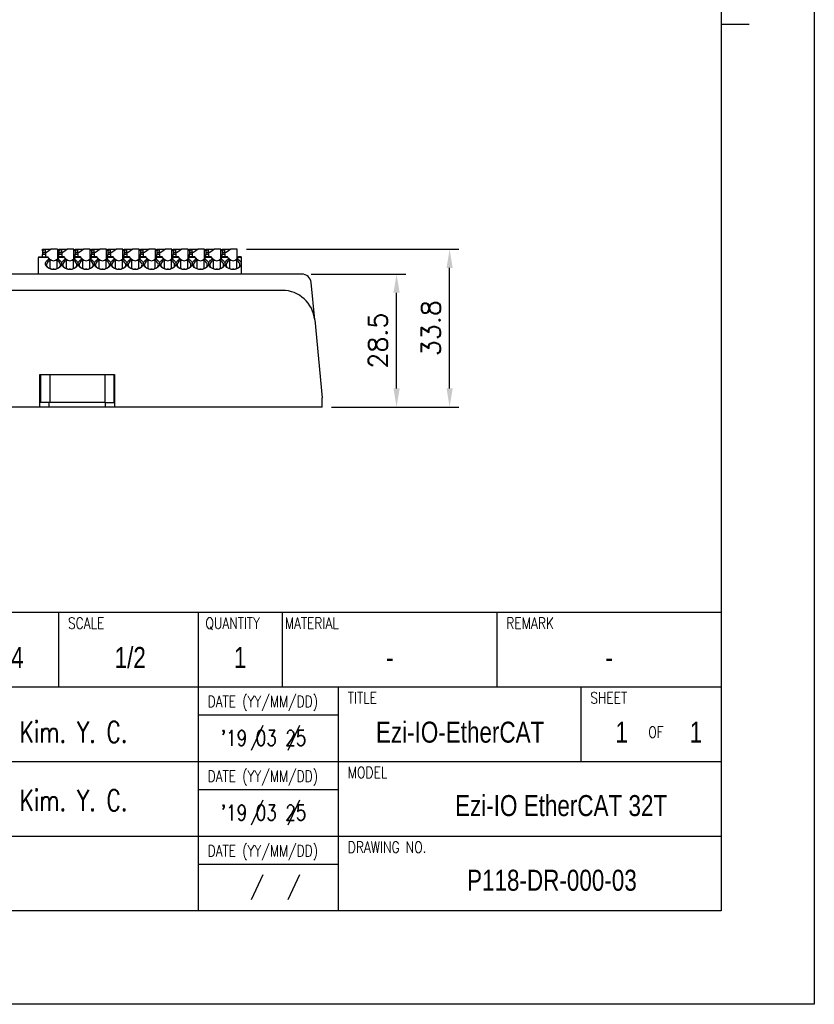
# Model space of a CAD drawing. Header units: millimetres. Extents: x 0 to 594, y 0 to 420.
# Tile 15 of 26: x 424 to 594, y 0 to 211. Entities that reach past the tile are written whole.
import ezdxf

# ---------------------------------------------------------------- set-up
doc = ezdxf.new("R2010")
doc.units = ezdxf.units.MM
doc.header["$PDSIZE"] = -1
doc.layers.add('DIM', color=3, linetype='Continuous')
doc.layers.add('SHEET', color=1, linetype='Continuous')
doc.styles.add('SHB', font='romans.shx', dxfattribs={"width": 0.75, "bigfont": 'whgtxt.shx'})
doc.styles.add('SHEET1', font='ROMANS.SHX', dxfattribs={"width": 0.8, "height": 3})
doc.styles.add('SHEET2', font='txt', dxfattribs={"width": 0.8, "height": 3})
doc.styles.get("Standard").update_dxf_attribs({"font": 'txt.shx', "bigfont": 'whgtxt.shx'})
doc.dimstyles.new('ISO-25', dxfattribs={"dimtxt": 2.5, "dimasz": 2.5, "dimexe": 1.25, "dimexo": 0.625, "dimtad": 1, "dimtxsty": 'Standard', "dimcen": 2.5, "dimadec": 0, "dimazin": 0, "dimtfac": 1, "dimtmove": 0, "dimatfit": 3, "dimfxl": 0, "dimarcsym": 0})

# ---------------------------------------------------------------- blocks, each defined once
blk = doc.blocks.new('*D923')
at = {"color": 8, "lineweight": -2}
for p, q in [((486.14, 156.48), (506.44, 156.48)), ((504.44, 131.98), (504.44, 152.48)), ((490.49, 127.98), (506.44, 127.98))]:
    blk.add_line(p, q, dxfattribs=at)
at = {"color": 8}
for points in [[(503.77, 152.48), (505.1, 152.48), (504.44, 156.48)], [(503.77, 131.98), (505.1, 131.98), (504.44, 127.98)]]:
    blk.add_solid(points, dxfattribs=at)
at = {"layer": 'Defpoints', "color": 0}
for p in [(484.14, 156.48), (504.44, 156.48), (488.49, 127.98)]:
    blk.add_point(p, dxfattribs=at)
at = {"color": 3, "insert": (500.44, 142.23), "char_height": 4, "attachment_point": 5, "rotation": 90}
blk.add_mtext('\\A1;28.5', dxfattribs=at)
blk = doc.blocks.new('*D924')
at = {"color": 8, "lineweight": -2}
for p, q in [((472.24, 161.78), (517.81, 161.78)), ((515.81, 131.98), (515.81, 157.78)), ((490.49, 127.98), (517.81, 127.98))]:
    blk.add_line(p, q, dxfattribs=at)
at = {"color": 8}
for points in [[(515.14, 157.78), (516.47, 157.78), (515.81, 161.78)], [(515.14, 131.98), (516.47, 131.98), (515.81, 127.98)]]:
    blk.add_solid(points, dxfattribs=at)
at = {"layer": 'Defpoints', "color": 0}
for p in [(470.24, 161.78), (515.81, 161.78), (488.49, 127.98)]:
    blk.add_point(p, dxfattribs=at)
at = {"color": 3, "insert": (511.81, 144.88), "char_height": 4, "attachment_point": 5, "rotation": 90}
blk.add_mtext('\\A1;33.8', dxfattribs=at)

msp = doc.modelspace()

# ---------------------------------------------------------------- linework, layer by layer
at = {"color": 4}
msp.add_line((574, 210), (580, 210), dxfattribs=at)
for p, q in [((428.5357, 161.7785), (429.1357, 161.7785)), ((428.5357, 161.4682), (428.5357, 161.7785)), ((429.1357, 161.7147), (428.5357, 161.4682)), ((428.5357, 161.4682), (428.5357, 161.1052)), ((428.5357, 161.1052), (428.5357, 160.7706)), ((429.1357, 161.1052), (428.5357, 161.1052)), ((428.5357, 160.7706), (428.5357, 160.6763)), ((429.1357, 160.7706), (428.5357, 160.7706)), ((429.1357, 160.6763), (428.5357, 160.6763)), ((428.5357, 160.1785), (428.5357, 160.6763)), ((429.1357, 161.7785), (430.397, 161.7785)), ((429.1357, 161.0785), (429.1357, 161.7785)), ((429.1357, 161.0785), (429.1357, 160.1785)), ((429.3973, 161.0785), (429.1357, 161.0785)), ((430.397, 161.7785), (429.3973, 161.0785)), ((431.7357, 161.7785), (430.397, 161.7785)), ((431.7357, 161.7785), (431.7357, 159.7314)), ((432.0357, 161.7785), (432.6357, 161.7785)), ((432.0357, 161.4682), (432.0357, 161.7785)), ((432.6357, 161.7147), (432.0357, 161.4682)), ((432.0357, 161.4682), (432.0357, 161.1052)), ((432.0357, 161.1052), (432.0357, 160.7706)), ((432.6357, 161.1052), (432.0357, 161.1052)), ((432.0357, 160.7706), (432.0357, 160.6763)), ((432.6357, 160.7706), (432.0357, 160.7706)), ((432.6357, 160.6763), (432.0357, 160.6763)), ((432.0357, 160.1785), (432.0357, 160.6763)), ((432.6357, 161.7785), (433.897, 161.7785)), ((432.6357, 161.0785), (432.6357, 161.7785)), ((432.6357, 161.0785), (432.6357, 160.1785)), ((432.8973, 161.0785), (432.6357, 161.0785)), ((433.897, 161.7785), (432.8973, 161.0785)), ((435.2357, 161.7785), (433.897, 161.7785)), ((435.2357, 159.7314), (435.2357, 161.7785)), ((435.5357, 161.7785), (436.1357, 161.7785)), ((435.5357, 161.4682), (435.5357, 161.7785)), ((436.1357, 161.7147), (435.5357, 161.4682)), ((435.5357, 161.4682), (435.5357, 161.1052)), ((435.5357, 161.1052), (435.5357, 160.7706)), ((436.1357, 161.1052), (435.5357, 161.1052)), ((435.5357, 160.7706), (435.5357, 160.6763)), ((436.1357, 160.7706), (435.5357, 160.7706)), ((436.1357, 160.6763), (435.5357, 160.6763)), ((435.5357, 160.1785), (435.5357, 160.6763)), ((436.1357, 161.7785), (437.397, 161.7785)), ((436.1357, 161.0785), (436.1357, 161.7785)), ((436.1357, 161.0785), (436.1357, 160.1785)), ((436.3973, 161.0785), (436.1357, 161.0785)), ((437.397, 161.7785), (436.3973, 161.0785)), ((438.7357, 161.7785), (437.397, 161.7785)), ((438.7357, 159.7314), (438.7357, 161.7785)), ((439.0357, 161.7785), (439.6357, 161.7785)), ((439.0357, 161.4682), (439.0357, 161.7785)), ((439.6357, 161.7147), (439.0357, 161.4682)), ((439.0357, 161.4682), (439.0357, 161.1052)), ((439.0357, 161.1052), (439.0357, 160.7706)), ((439.6357, 161.1052), (439.0357, 161.1052)), ((439.0357, 160.7706), (439.0357, 160.6763)), ((439.6357, 160.7706), (439.0357, 160.7706)), ((439.6357, 160.6763), (439.0357, 160.6763)), ((439.0357, 160.1785), (439.0357, 160.6763)), ((439.6357, 161.7785), (440.897, 161.7785)), ((439.6357, 161.0785), (439.6357, 161.7785)), ((439.6357, 161.0785), (439.6357, 160.1785)), ((439.8973, 161.0785), (439.6357, 161.0785)), ((440.897, 161.7785), (439.8973, 161.0785)), ((442.2357, 161.7785), (440.897, 161.7785)), ((442.2357, 159.7314), (442.2357, 161.7785)), ((442.5357, 161.7785), (443.1357, 161.7785)), ((442.5357, 161.4682), (442.5357, 161.7785)), ((443.1357, 161.7147), (442.5357, 161.4682)), ((442.5357, 161.4682), (442.5357, 161.1052)), ((442.5357, 161.1052), (442.5357, 160.7706)), ((443.1357, 161.1052), (442.5357, 161.1052)), ((442.5357, 160.7706), (442.5357, 160.6763)), ((443.1357, 160.7706), (442.5357, 160.7706)), ((443.1357, 160.6763), (442.5357, 160.6763)), ((442.5357, 160.1785), (442.5357, 160.6763)), ((443.1357, 161.7785), (444.397, 161.7785)), ((443.1357, 161.0785), (443.1357, 161.7785)), ((443.1357, 161.0785), (443.1357, 160.1785)), ((443.3973, 161.0785), (443.1357, 161.0785)), ((444.397, 161.7785), (443.3973, 161.0785)), ((445.7357, 161.7785), (444.397, 161.7785)), ((445.7357, 159.7314), (445.7357, 161.7785)), ((446.0357, 161.7785), (446.6357, 161.7785)), ((446.0357, 161.4682), (446.0357, 161.7785)), ((446.6357, 161.7147), (446.0357, 161.4682)), ((446.0357, 161.4682), (446.0357, 161.1052)), ((446.0357, 161.1052), (446.0357, 160.7706)), ((446.6357, 161.1052), (446.0357, 161.1052)), ((446.0357, 160.7706), (446.0357, 160.6763)), ((446.6357, 160.7706), (446.0357, 160.7706)), ((446.6357, 160.6763), (446.0357, 160.6763)), ((446.0357, 160.1785), (446.0357, 160.6763)), ((446.6357, 161.7785), (447.897, 161.7785)), ((446.6357, 161.0785), (446.6357, 161.7785)), ((446.6357, 161.0785), (446.6357, 160.1785)), ((446.8973, 161.0785), (446.6357, 161.0785)), ((447.897, 161.7785), (446.8973, 161.0785)), ((449.2357, 161.7785), (447.897, 161.7785)), ((449.2357, 159.7314), (449.2357, 161.7785)), ((449.5357, 161.7785), (450.1357, 161.7785)), ((449.5357, 161.4682), (449.5357, 161.7785)), ((450.1357, 161.7147), (449.5357, 161.4682)), ((449.5357, 161.4682), (449.5357, 161.1052)), ((449.5357, 161.1052), (449.5357, 160.7706)), ((450.1357, 161.1052), (449.5357, 161.1052)), ((449.5357, 160.7706), (449.5357, 160.6763)), ((450.1357, 160.7706), (449.5357, 160.7706)), ((450.1357, 160.6763), (449.5357, 160.6763)), ((449.5357, 160.1785), (449.5357, 160.6763)), ((450.1357, 161.7785), (451.397, 161.7785)), ((450.1357, 161.0785), (450.1357, 161.7785)), ((450.1357, 161.0785), (450.1357, 160.1785)), ((450.3973, 161.0785), (450.1357, 161.0785)), ((451.397, 161.7785), (450.3973, 161.0785)), ((452.7357, 161.7785), (451.397, 161.7785)), ((452.7357, 159.7314), (452.7357, 161.7785)), ((453.0357, 161.7785), (453.6357, 161.7785)), ((453.0357, 161.4682), (453.0357, 161.7785)), ((453.6357, 161.7147), (453.0357, 161.4682)), ((453.0357, 161.4682), (453.0357, 161.1052)), ((453.0357, 161.1052), (453.0357, 160.7706)), ((453.6357, 161.1052), (453.0357, 161.1052)), ((453.0357, 160.7706), (453.0357, 160.6763)), ((453.6357, 160.7706), (453.0357, 160.7706)), ((453.6357, 160.6763), (453.0357, 160.6763)), ((453.0357, 160.1785), (453.0357, 160.6763)), ((453.6357, 161.7785), (454.897, 161.7785)), ((453.6357, 161.0785), (453.6357, 161.7785)), ((453.6357, 161.0785), (453.6357, 160.1785)), ((453.8973, 161.0785), (453.6357, 161.0785)), ((454.897, 161.7785), (453.8973, 161.0785)), ((456.2357, 161.7785), (454.897, 161.7785)), ((456.2357, 159.7314), (456.2357, 161.7785)), ((456.5357, 161.7785), (457.1357, 161.7785)), ((456.5357, 161.4682), (456.5357, 161.7785)), ((457.1357, 161.7147), (456.5357, 161.4682)), ((456.5357, 161.4682), (456.5357, 161.1052)), ((456.5357, 161.1052), (456.5357, 160.7706)), ((457.1357, 161.1052), (456.5357, 161.1052)), ((456.5357, 160.7706), (456.5357, 160.6763)), ((457.1357, 160.7706), (456.5357, 160.7706)), ((457.1357, 160.6763), (456.5357, 160.6763)), ((456.5357, 160.1785), (456.5357, 160.6763)), ((457.1357, 161.7785), (458.397, 161.7785)), ((457.1357, 161.0785), (457.1357, 161.7785)), ((457.1357, 161.0785), (457.1357, 160.1785)), ((457.3973, 161.0785), (457.1357, 161.0785)), ((458.397, 161.7785), (457.3973, 161.0785)), ((459.7357, 161.7785), (458.397, 161.7785)), ((459.7357, 159.7314), (459.7357, 161.7785)), ((460.0357, 161.7785), (460.6357, 161.7785)), ((460.0357, 161.4682), (460.0357, 161.7785)), ((460.6357, 161.7147), (460.0357, 161.4682)), ((460.0357, 161.4682), (460.0357, 161.1052)), ((460.0357, 161.1052), (460.0357, 160.7706)), ((460.6357, 161.1052), (460.0357, 161.1052)), ((460.0357, 160.7706), (460.0357, 160.6763)), ((460.6357, 160.7706), (460.0357, 160.7706)), ((460.6357, 160.6763), (460.0357, 160.6763)), ((460.0357, 160.1785), (460.0357, 160.6763)), ((460.6357, 161.7785), (461.897, 161.7785)), ((460.6357, 161.0785), (460.6357, 161.7785)), ((460.6357, 161.0785), (460.6357, 160.1785)), ((460.8973, 161.0785), (460.6357, 161.0785)), ((461.897, 161.7785), (460.8973, 161.0785)), ((463.2357, 161.7785), (461.897, 161.7785)), ((463.2357, 159.7314), (463.2357, 161.7785)), ((463.5357, 161.7785), (464.1357, 161.7785)), ((463.5357, 161.4682), (463.5357, 161.7785)), ((464.1357, 161.7147), (463.5357, 161.4682)), ((463.5357, 161.4682), (463.5357, 161.1052)), ((463.5357, 161.1052), (463.5357, 160.7706)), ((464.1357, 161.1052), (463.5357, 161.1052)), ((463.5357, 160.7706), (463.5357, 160.6763)), ((464.1357, 160.7706), (463.5357, 160.7706)), ((464.1357, 160.6763), (463.5357, 160.6763)), ((463.5357, 160.1785), (463.5357, 160.6763)), ((464.1357, 161.7785), (465.397, 161.7785)), ((464.1357, 161.0785), (464.1357, 161.7785)), ((464.1357, 161.0785), (464.1357, 160.1785)), ((464.3973, 161.0785), (464.1357, 161.0785)), ((465.397, 161.7785), (464.3973, 161.0785)), ((466.7357, 161.7785), (465.397, 161.7785)), ((466.7357, 159.7314), (466.7357, 161.7785)), ((467.0357, 161.7785), (467.6357, 161.7785)), ((467.0357, 161.4682), (467.0357, 161.7785)), ((467.6357, 161.7147), (467.0357, 161.4682)), ((467.0357, 161.4682), (467.0357, 161.1052)), ((467.0357, 161.1052), (467.0357, 160.7706)), ((467.6357, 161.1052), (467.0357, 161.1052)), ((467.0357, 160.7706), (467.0357, 160.6763)), ((467.6357, 160.7706), (467.0357, 160.7706)), ((467.6357, 160.6763), (467.0357, 160.6763)), ((467.0357, 160.1785), (467.0357, 160.6763)), ((467.6357, 161.7785), (468.897, 161.7785)), ((467.6357, 161.0785), (467.6357, 161.7785)), ((467.6357, 161.0785), (467.6357, 160.1785)), ((467.8973, 161.0785), (467.6357, 161.0785)), ((468.897, 161.7785), (467.8973, 161.0785)), ((470.2357, 161.7785), (468.897, 161.7785)), ((470.2357, 159.7314), (470.2357, 161.7785)), ((427.6357, 160.1785), (429.6816, 160.1785)), ((427.6357, 160.1785), (427.6357, 160.032)), ((429.7661, 160.032), (427.6357, 160.032)), ((427.6357, 156.4785), (427.6357, 160.032)), ((429.9525, 159.7093), (429.7661, 160.032)), ((430.0857, 159.4785), (429.9525, 159.7093)), ((430.0857, 159.2929), (430.0857, 159.4785)), ((430.4458, 159.4785), (430.0857, 159.4785)), ((430.0857, 159.2929), (430.0857, 157.9729)), ((431.3257, 159.4785), (431.6857, 159.4785)), ((431.819, 159.7093), (431.6857, 159.4785)), ((431.6857, 159.4785), (431.6857, 159.2929)), ((431.6857, 157.9729), (431.6857, 159.2929)), ((431.7357, 160.1785), (431.8664, 160.1785)), ((432.0053, 160.032), (431.819, 159.7093)), ((431.8664, 160.1785), (431.9188, 160.1785)), ((431.9188, 160.1785), (432.0899, 160.1785)), ((431.9257, 159.9785), (431.9257, 159.9321)), ((431.9614, 159.9785), (431.9257, 159.9785)), ((433.2661, 160.032), (432.0053, 160.032)), ((433.1816, 160.1785), (432.0899, 160.1785)), ((433.4525, 159.7093), (433.2661, 160.032)), ((433.5857, 159.4785), (433.4525, 159.7093)), ((433.5857, 159.2929), (433.5857, 159.4785)), ((433.5857, 159.4785), (433.9458, 159.4785)), ((433.5857, 159.2929), (433.5857, 157.9729)), ((434.8257, 159.4785), (435.1857, 159.4785)), ((435.319, 159.7093), (435.1857, 159.4785)), ((435.1857, 159.4785), (435.1857, 159.2929)), ((435.1857, 157.9729), (435.1857, 159.2929)), ((435.2357, 160.1785), (435.3664, 160.1785)), ((435.5053, 160.032), (435.319, 159.7093)), ((435.3664, 160.1785), (435.4188, 160.1785)), ((435.4188, 160.1785), (435.5899, 160.1785)), ((435.4257, 159.9785), (435.4257, 159.9321)), ((435.4614, 159.9785), (435.4257, 159.9785)), ((436.7661, 160.032), (435.5053, 160.032)), ((436.6816, 160.1785), (435.5899, 160.1785)), ((436.9525, 159.7093), (436.7661, 160.032)), ((437.0857, 159.4785), (436.9525, 159.7093)), ((437.0857, 159.2929), (437.0857, 159.4785)), ((437.0857, 159.4785), (437.4458, 159.4785)), ((437.0857, 159.2929), (437.0857, 157.9729)), ((438.3257, 159.4785), (438.6857, 159.4785)), ((438.819, 159.7093), (438.6857, 159.4785)), ((438.6857, 159.4785), (438.6857, 159.2929)), ((438.6857, 157.9729), (438.6857, 159.2929)), ((438.7357, 160.1785), (438.8664, 160.1785)), ((439.0053, 160.032), (438.819, 159.7093)), ((438.8664, 160.1785), (438.9188, 160.1785)), ((438.9188, 160.1785), (439.0899, 160.1785)), ((438.9257, 159.9785), (438.9257, 159.9321)), ((438.9614, 159.9785), (438.9257, 159.9785)), ((440.2661, 160.032), (439.0053, 160.032)), ((440.1816, 160.1785), (439.0899, 160.1785)), ((440.4525, 159.7093), (440.2661, 160.032)), ((440.5857, 159.4785), (440.4525, 159.7093)), ((440.5857, 159.2929), (440.5857, 159.4785)), ((440.5857, 159.4785), (440.9458, 159.4785)), ((440.5857, 159.2929), (440.5857, 157.9729)), ((441.8257, 159.4785), (442.1857, 159.4785)), ((442.319, 159.7093), (442.1857, 159.4785)), ((442.1857, 159.4785), (442.1857, 159.2929)), ((442.1857, 157.9729), (442.1857, 159.2929)), ((442.2357, 160.1785), (442.3664, 160.1785)), ((442.5053, 160.032), (442.319, 159.7093)), ((442.3664, 160.1785), (442.4188, 160.1785)), ((442.4188, 160.1785), (442.5899, 160.1785)), ((442.4257, 159.9785), (442.4257, 159.9321)), ((442.4613, 159.9785), (442.4257, 159.9785)), ((443.7661, 160.032), (442.5053, 160.032)), ((443.6816, 160.1785), (442.5899, 160.1785)), ((443.9525, 159.7093), (443.7661, 160.032)), ((444.0857, 159.4785), (443.9525, 159.7093)), ((444.0857, 159.2929), (444.0857, 159.4785)), ((444.0857, 159.4785), (444.4458, 159.4785)), ((444.0857, 159.2929), (444.0857, 157.9729)), ((445.3257, 159.4785), (445.6857, 159.4785)), ((445.819, 159.7093), (445.6857, 159.4785)), ((445.6857, 159.4785), (445.6857, 159.2929)), ((445.6857, 157.9729), (445.6857, 159.2929)), ((445.7357, 160.1785), (445.8664, 160.1785)), ((446.0053, 160.032), (445.819, 159.7093)), ((445.8664, 160.1785), (445.9188, 160.1785)), ((445.9188, 160.1785), (446.0899, 160.1785)), ((445.9257, 159.9785), (445.9257, 159.9321)), ((445.9614, 159.9785), (445.9257, 159.9785)), ((447.2661, 160.032), (446.0053, 160.032)), ((447.1816, 160.1785), (446.0899, 160.1785)), ((447.4525, 159.7093), (447.2661, 160.032)), ((447.5857, 159.4785), (447.4525, 159.7093)), ((447.5857, 159.2929), (447.5857, 159.4785)), ((447.5857, 159.4785), (447.9458, 159.4785)), ((447.5857, 159.2929), (447.5857, 157.9729)), ((448.8257, 159.4785), (449.1857, 159.4785)), ((449.319, 159.7093), (449.1857, 159.4785)), ((449.1857, 159.4785), (449.1857, 159.2929)), ((449.1857, 157.9729), (449.1857, 159.2929)), ((449.2357, 160.1785), (449.3664, 160.1785)), ((449.5053, 160.032), (449.319, 159.7093)), ((449.3664, 160.1785), (449.4188, 160.1785)), ((449.4188, 160.1785), (449.5899, 160.1785)), ((449.4257, 159.9785), (449.4257, 159.9321)), ((449.4614, 159.9785), (449.4257, 159.9785)), ((450.7661, 160.032), (449.5053, 160.032)), ((450.6816, 160.1785), (449.5899, 160.1785)), ((450.9525, 159.7093), (450.7661, 160.032)), ((451.0857, 159.4785), (450.9525, 159.7093)), ((451.0857, 159.2929), (451.0857, 159.4785)), ((451.0857, 159.4785), (451.4458, 159.4785)), ((451.0857, 159.2929), (451.0857, 157.9729)), ((452.3257, 159.4785), (452.6857, 159.4785)), ((452.819, 159.7093), (452.6857, 159.4785)), ((452.6857, 159.4785), (452.6857, 159.2929)), ((452.6857, 157.9729), (452.6857, 159.2929)), ((452.7357, 160.1785), (452.8664, 160.1785)), ((453.0053, 160.032), (452.819, 159.7093)), ((452.8664, 160.1785), (452.9188, 160.1785)), ((452.9188, 160.1785), (453.0899, 160.1785)), ((452.9257, 159.9785), (452.9257, 159.9321)), ((452.9614, 159.9785), (452.9257, 159.9785)), ((454.2661, 160.032), (453.0053, 160.032)), ((454.1816, 160.1785), (453.0899, 160.1785)), ((454.4525, 159.7093), (454.2661, 160.032)), ((454.5857, 159.4785), (454.4525, 159.7093)), ((454.5857, 159.2929), (454.5857, 159.4785)), ((454.5857, 159.4785), (454.9458, 159.4785)), ((454.5857, 159.2929), (454.5857, 157.9729)), ((455.8257, 159.4785), (456.1857, 159.4785)), ((456.319, 159.7093), (456.1857, 159.4785)), ((456.1857, 159.4785), (456.1857, 159.2929)), ((456.1857, 157.9729), (456.1857, 159.2929)), ((456.2357, 160.1785), (456.3664, 160.1785)), ((456.5053, 160.032), (456.319, 159.7093)), ((456.3664, 160.1785), (456.4188, 160.1785)), ((456.4188, 160.1785), (456.5899, 160.1785)), ((456.4257, 159.9785), (456.4257, 159.9321)), ((456.4614, 159.9785), (456.4257, 159.9785)), ((457.7661, 160.032), (456.5053, 160.032)), ((457.6816, 160.1785), (456.5899, 160.1785)), ((457.9525, 159.7093), (457.7661, 160.032)), ((458.0857, 159.4785), (457.9525, 159.7093)), ((458.0857, 159.2929), (458.0857, 159.4785)), ((458.0857, 159.4785), (458.4458, 159.4785)), ((458.0857, 159.2929), (458.0857, 157.9729)), ((459.3257, 159.4785), (459.6857, 159.4785)), ((459.819, 159.7093), (459.6857, 159.4785)), ((459.6857, 159.4785), (459.6857, 159.2929)), ((459.6857, 157.9729), (459.6857, 159.2929)), ((459.7357, 160.1785), (459.8664, 160.1785)), ((460.0053, 160.032), (459.819, 159.7093)), ((459.8664, 160.1785), (459.9188, 160.1785)), ((459.9188, 160.1785), (460.0899, 160.1785)), ((459.9257, 159.9785), (459.9257, 159.9321)), ((459.9614, 159.9785), (459.9257, 159.9785)), ((461.2661, 160.032), (460.0053, 160.032)), ((461.1816, 160.1785), (460.0899, 160.1785)), ((461.2167, 160.1177), (461.272, 160.032)), ((461.4525, 159.7093), (461.2661, 160.032)), ((461.5857, 159.4785), (461.4525, 159.7093)), ((461.5857, 159.2929), (461.5857, 159.4785)), ((461.5857, 159.4785), (461.9458, 159.4785)), ((461.5857, 159.2929), (461.5857, 157.9729)), ((462.8257, 159.4785), (463.1857, 159.4785)), ((463.319, 159.7093), (463.1857, 159.4785)), ((463.1857, 159.4785), (463.1857, 159.2929)), ((463.1857, 157.9729), (463.1857, 159.2929)), ((463.2357, 160.1785), (463.3664, 160.1785)), ((463.5053, 160.032), (463.319, 159.7093)), ((463.3664, 160.1785), (463.4188, 160.1785)), ((463.4188, 160.1785), (463.5899, 160.1785)), ((463.4257, 159.9785), (463.4257, 159.9321)), ((463.4613, 159.9785), (463.4257, 159.9785)), ((463.4995, 160.032), (463.5548, 160.1177)), ((464.7661, 160.032), (463.5053, 160.032)), ((464.6816, 160.1785), (463.5899, 160.1785)), ((464.9525, 159.7093), (464.7661, 160.032)), ((465.0857, 159.4785), (464.9525, 159.7093)), ((465.0857, 159.2929), (465.0857, 159.4785)), ((465.0857, 159.4785), (465.4458, 159.4785)), ((465.0857, 159.2929), (465.0857, 157.9729)), ((466.3257, 159.4785), (466.6857, 159.4785)), ((466.819, 159.7093), (466.6857, 159.4785)), ((466.6857, 159.4785), (466.6857, 159.2929)), ((466.6857, 157.9729), (466.6857, 159.2929)), ((466.7357, 160.1785), (466.8664, 160.1785)), ((467.0053, 160.032), (466.819, 159.7093)), ((466.8664, 160.1785), (466.9188, 160.1785)), ((466.9188, 160.1785), (467.0899, 160.1785)), ((466.9257, 159.9785), (466.9257, 159.9321)), ((466.9613, 159.9785), (466.9257, 159.9785)), ((468.2661, 160.032), (467.0053, 160.032)), ((468.1816, 160.1785), (467.0899, 160.1785)), ((468.4525, 159.7093), (468.2661, 160.032)), ((468.5857, 159.4785), (468.4525, 159.7093)), ((468.5857, 159.2929), (468.5857, 159.4785)), ((468.5857, 159.4785), (468.9458, 159.4785)), ((468.5857, 159.2929), (468.5857, 157.9729)), ((470.1857, 159.4785), (469.8257, 159.4785)), ((470.319, 159.7093), (470.1857, 159.4785)), ((470.1857, 159.4785), (470.1857, 159.2929)), ((470.1857, 157.9729), (470.1857, 159.2929)), ((470.2357, 160.1785), (470.3664, 160.1785)), ((470.5053, 160.032), (470.319, 159.7093)), ((470.3664, 160.1785), (470.4188, 160.1785)), ((470.4188, 160.1785), (470.5899, 160.1785)), ((470.4257, 159.9785), (470.4257, 159.9321)), ((470.4614, 159.9785), (470.4257, 159.9785)), ((471.1357, 160.032), (470.5053, 160.032)), ((471.1357, 160.1785), (470.5899, 160.1785)), ((471.1357, 160.1785), (471.1357, 160.032)), ((471.1357, 160.032), (471.1357, 156.4785)), ((484.1391, 156.4785), (349.4857, 156.4785)), ((486.8957, 146.6433), (486.1301, 154.6685)), ((479.9274, 152.9785), (349.4857, 152.9785)), ((486.8957, 146.6433), (488.4857, 129.9785)), ((427.9857, 134.9785), (443.9857, 134.9785)), ((427.9857, 127.9785), (427.9857, 134.9785)), ((427.9857, 133.4785), (428.0857, 133.4785)), ((428.0857, 134.8785), (428.0857, 128.9785)), ((430.0857, 134.8785), (428.0857, 134.8785)), ((441.8857, 134.8785), (430.0857, 134.8785)), ((430.0857, 134.8785), (430.0857, 128.9785)), ((435.0857, 134.9785), (435.0857, 134.8785)), ((436.8857, 134.9785), (436.8857, 134.8785)), ((441.8857, 134.8785), (441.8857, 128.9785)), ((443.8857, 134.8785), (441.8857, 134.8785)), ((443.8857, 128.9785), (443.8857, 134.8785)), ((443.8857, 133.4785), (443.9857, 133.4785)), ((443.9857, 134.9785), (443.9857, 127.9785)), ((430.0857, 128.9785), (428.0857, 128.9785)), ((429.9857, 127.9785), (429.9857, 128.9785)), ((441.8857, 128.9785), (430.0857, 128.9785)), ((441.8857, 128.9785), (443.8857, 128.9785)), ((441.9857, 128.9785), (441.9857, 127.9785)), ((488.4857, 127.9785), (488.4857, 129.9785)), ((427.9857, 127.9785), (372.9857, 127.9785)), ((429.9857, 127.9785), (427.9857, 127.9785)), ((441.9857, 127.9785), (429.9857, 127.9785)), ((443.9857, 127.9785), (441.9857, 127.9785)), ((488.4857, 127.9785), (443.9857, 127.9785))]:
    msp.add_line(p, q)
at = {"color": 6}
msp.add_lwpolyline([(0, 420), (594, 420), (594, 0), (0, 0)], close=True, dxfattribs=at)
at = {"color": 4}
msp.add_lwpolyline([(20, 400), (574, 400), (574, 20), (20, 20)], close=True, dxfattribs=at)
at = {"flags": 128}
for points in [[(431.819, 159.7093), (432.1921, 159.4815), (432.4593, 159.1885), (432.5988, 158.8541), (432.5993, 158.5055), (432.4608, 158.1709), (432.1946, 157.8775), (431.8221, 157.6491), (431.3737, 157.5042), (430.8857, 157.4545), (430.3978, 157.5042), (429.9494, 157.6491), (429.5769, 157.8775), (429.3107, 158.1709), (429.1722, 158.5055), (429.1727, 158.8541), (429.3122, 159.1885), (429.5794, 159.4815), (429.9525, 159.7093)], [(429.7661, 160.032), (429.7302, 160.0942), (429.7036, 160.1404), (429.6871, 160.1689), (429.6816, 160.1785)], [(432.0899, 160.1785), (432.0843, 160.1689), (432.0679, 160.1404), (432.0412, 160.0942), (432.0053, 160.032)], [(435.319, 159.7093), (435.6921, 159.4815), (435.9593, 159.1885), (436.0988, 158.8541), (436.0993, 158.5055), (435.9608, 158.1709), (435.6946, 157.8775), (435.3221, 157.6491), (434.8737, 157.5042), (434.3857, 157.4545), (433.8978, 157.5042), (433.4494, 157.6491), (433.0769, 157.8775), (432.8107, 158.1709), (432.6722, 158.5055), (432.6727, 158.8541), (432.8122, 159.1885), (433.0794, 159.4815), (433.4525, 159.7093)], [(433.2661, 160.032), (433.2302, 160.0942), (433.2036, 160.1404), (433.1871, 160.1689), (433.1816, 160.1785)], [(435.5899, 160.1785), (435.5843, 160.1689), (435.5679, 160.1404), (435.5412, 160.0942), (435.5053, 160.032)], [(438.819, 159.7093), (439.1921, 159.4815), (439.4593, 159.1885), (439.5988, 158.8541), (439.5993, 158.5055), (439.4608, 158.1709), (439.1946, 157.8775), (438.8221, 157.6491), (438.3737, 157.5042), (437.8857, 157.4545), (437.3978, 157.5042), (436.9494, 157.6491), (436.5769, 157.8775), (436.3107, 158.1709), (436.1722, 158.5055), (436.1727, 158.8541), (436.3122, 159.1885), (436.5794, 159.4815), (436.9525, 159.7093)], [(436.7661, 160.032), (436.7302, 160.0942), (436.7036, 160.1404), (436.6871, 160.1689), (436.6816, 160.1785)], [(439.0899, 160.1785), (439.0843, 160.1689), (439.0679, 160.1404), (439.0412, 160.0942), (439.0053, 160.032)], [(442.319, 159.7093), (442.6921, 159.4815), (442.9593, 159.1885), (443.0988, 158.8541), (443.0993, 158.5055), (442.9608, 158.1709), (442.6946, 157.8775), (442.3221, 157.6491), (441.8737, 157.5042), (441.3857, 157.4545), (440.8978, 157.5042), (440.4494, 157.6491), (440.0769, 157.8775), (439.8107, 158.1709), (439.6722, 158.5055), (439.6727, 158.8541), (439.8122, 159.1885), (440.0794, 159.4815), (440.4525, 159.7093)], [(440.2661, 160.032), (440.2302, 160.0942), (440.2036, 160.1404), (440.1871, 160.1689), (440.1816, 160.1785)], [(442.5899, 160.1785), (442.5843, 160.1689), (442.5679, 160.1404), (442.5412, 160.0942), (442.5053, 160.032)], [(445.819, 159.7093), (446.1921, 159.4815), (446.4593, 159.1885), (446.5988, 158.8541), (446.5993, 158.5055), (446.4608, 158.1709), (446.1946, 157.8775), (445.8221, 157.6491), (445.3737, 157.5042), (444.8857, 157.4545), (444.3978, 157.5042), (443.9494, 157.6491), (443.5769, 157.8775), (443.3107, 158.1709), (443.1722, 158.5055), (443.1727, 158.8541), (443.3122, 159.1885), (443.5794, 159.4815), (443.9525, 159.7093)], [(443.7661, 160.032), (443.7302, 160.0942), (443.7036, 160.1404), (443.6871, 160.1689), (443.6816, 160.1785)], [(446.0899, 160.1785), (446.0843, 160.1689), (446.0679, 160.1404), (446.0412, 160.0942), (446.0053, 160.032)], [(449.319, 159.7093), (449.6921, 159.4815), (449.9593, 159.1885), (450.0988, 158.8541), (450.0993, 158.5055), (449.9608, 158.1709), (449.6946, 157.8775), (449.3221, 157.6491), (448.8737, 157.5042), (448.3857, 157.4545), (447.8978, 157.5042), (447.4494, 157.6491), (447.0769, 157.8775), (446.8107, 158.1709), (446.6722, 158.5055), (446.6727, 158.8541), (446.8122, 159.1885), (447.0794, 159.4815), (447.4525, 159.7093)], [(447.2661, 160.032), (447.2302, 160.0942), (447.2036, 160.1404), (447.1871, 160.1689), (447.1816, 160.1785)], [(449.5899, 160.1785), (449.5843, 160.1689), (449.5679, 160.1404), (449.5412, 160.0942), (449.5053, 160.032)], [(452.819, 159.7093), (453.1921, 159.4815), (453.4593, 159.1885), (453.5988, 158.8541), (453.5993, 158.5055), (453.4608, 158.1709), (453.1946, 157.8775), (452.8221, 157.6491), (452.3737, 157.5042), (451.8857, 157.4545), (451.3978, 157.5042), (450.9494, 157.6491), (450.5769, 157.8775), (450.3107, 158.1709), (450.1722, 158.5055), (450.1727, 158.8541), (450.3122, 159.1885), (450.5794, 159.4815), (450.9525, 159.7093)], [(450.7661, 160.032), (450.7302, 160.0942), (450.7036, 160.1404), (450.6871, 160.1689), (450.6816, 160.1785)], [(453.0899, 160.1785), (453.0843, 160.1689), (453.0679, 160.1404), (453.0412, 160.0942), (453.0053, 160.032)], [(456.319, 159.7093), (456.6921, 159.4815), (456.9593, 159.1885), (457.0988, 158.8541), (457.0993, 158.5055), (456.9608, 158.1709), (456.6946, 157.8775), (456.3221, 157.6491), (455.8737, 157.5042), (455.3857, 157.4545), (454.8978, 157.5042), (454.4494, 157.6491), (454.0769, 157.8775), (453.8107, 158.1709), (453.6722, 158.5055), (453.6727, 158.8541), (453.8122, 159.1885), (454.0794, 159.4815), (454.4525, 159.7093)], [(454.2661, 160.032), (454.2302, 160.0942), (454.2036, 160.1404), (454.1871, 160.1689), (454.1816, 160.1785)], [(456.5899, 160.1785), (456.5843, 160.1689), (456.5679, 160.1404), (456.5412, 160.0942), (456.5053, 160.032)], [(459.819, 159.7093), (460.1921, 159.4815), (460.4593, 159.1885), (460.5988, 158.8541), (460.5993, 158.5055), (460.4608, 158.1709), (460.1946, 157.8775), (459.8221, 157.6491), (459.3737, 157.5042), (458.8857, 157.4545), (458.3978, 157.5042), (457.9494, 157.6491), (457.5769, 157.8775), (457.3107, 158.1709), (457.1722, 158.5055), (457.1727, 158.8541), (457.3122, 159.1885), (457.5794, 159.4815), (457.9525, 159.7093)], [(457.7661, 160.032), (457.7302, 160.0942), (457.7036, 160.1404), (457.6871, 160.1689), (457.6816, 160.1785)], [(460.0899, 160.1785), (460.0843, 160.1689), (460.0679, 160.1404), (460.0412, 160.0942), (460.0053, 160.032)], [(463.319, 159.7093), (463.6921, 159.4815), (463.9593, 159.1885), (464.0988, 158.8541), (464.0993, 158.5055), (463.9608, 158.1709), (463.6946, 157.8775), (463.3221, 157.6491), (462.8737, 157.5042), (462.3857, 157.4545), (461.8978, 157.5042), (461.4494, 157.6491), (461.0769, 157.8775), (460.8107, 158.1709), (460.6722, 158.5055), (460.6727, 158.8541), (460.8122, 159.1885), (461.0794, 159.4815), (461.4525, 159.7093)], [(461.2661, 160.032), (461.2302, 160.0942), (461.2036, 160.1404), (461.1871, 160.1689), (461.1816, 160.1785)], [(463.5899, 160.1785), (463.5843, 160.1689), (463.5679, 160.1404), (463.5412, 160.0942), (463.5053, 160.032)], [(466.819, 159.7093), (467.1921, 159.4815), (467.4593, 159.1885), (467.5988, 158.8541), (467.5993, 158.5055), (467.4608, 158.1709), (467.1946, 157.8775), (466.8221, 157.6491), (466.3737, 157.5042), (465.8857, 157.4545), (465.3978, 157.5042), (464.9494, 157.6491), (464.5769, 157.8775), (464.3107, 158.1709), (464.1722, 158.5055), (464.1727, 158.8541), (464.3122, 159.1885), (464.5794, 159.4815), (464.9525, 159.7093)], [(464.7661, 160.032), (464.7302, 160.0942), (464.7036, 160.1404), (464.6871, 160.1689), (464.6816, 160.1785)], [(467.0899, 160.1785), (467.0843, 160.1689), (467.0679, 160.1404), (467.0412, 160.0942), (467.0053, 160.032)], [(470.319, 159.7093), (470.6921, 159.4815), (470.9593, 159.1885), (471.0988, 158.8541), (471.0993, 158.5055), (470.9608, 158.1709), (470.6946, 157.8775), (470.3221, 157.6491), (469.8737, 157.5042), (469.3857, 157.4545), (468.8978, 157.5042), (468.4494, 157.6491), (468.0769, 157.8775), (467.8107, 158.1709), (467.6722, 158.5055), (467.6727, 158.8541), (467.8122, 159.1885), (468.0794, 159.4815), (468.4525, 159.7093)], [(468.2661, 160.032), (468.2302, 160.0942), (468.2036, 160.1404), (468.1871, 160.1689), (468.1816, 160.1785)], [(470.5899, 160.1785), (470.5843, 160.1689), (470.5679, 160.1404), (470.5412, 160.0942), (470.5053, 160.032)]]:
    msp.add_lwpolyline(points, dxfattribs=at)
for centre, radius, start, end in [((430.321, 158.4091), 0.9145, 104.907293, 215.540359), ((430.8857, 160.1467), 0.8, 236.63786, 303.36214), ((431.4505, 158.4091), 0.9145, 324.459678, 75.09267), ((433.821, 158.4091), 0.9145, 104.907248, 215.540337), ((434.3857, 160.1467), 0.8, 236.63786, 303.36214), ((434.9506, 158.4092), 0.9144, 324.452207, 75.100141), ((437.3209, 158.4092), 0.9144, 104.899859, 215.547793), ((437.8857, 160.1467), 0.8, 236.63786, 303.36214), ((438.4506, 158.4092), 0.9144, 324.452133, 75.100215), ((440.8209, 158.4092), 0.9144, 104.899944, 215.547708), ((441.3857, 160.1467), 0.8, 236.63786, 303.36214), ((441.9506, 158.4092), 0.9144, 324.452164, 75.100051), ((444.3211, 158.4091), 0.9146, 104.914809, 215.532843), ((444.8857, 160.1467), 0.8, 236.63786, 303.36214), ((445.4503, 158.4091), 0.9146, 324.467157, 75.085191), ((447.8209, 158.4092), 0.9144, 104.899949, 215.547836), ((448.3857, 160.1467), 0.8, 236.63786, 303.36214), ((448.9503, 158.4091), 0.9146, 324.467083, 75.085265), ((451.3211, 158.4091), 0.9146, 104.914883, 215.532769), ((451.8857, 160.1467), 0.8, 236.63786, 303.36214), ((452.4503, 158.4091), 0.9146, 324.467083, 75.085265), ((454.8211, 158.4091), 0.9146, 104.914883, 215.532769), ((455.3857, 160.1467), 0.8, 236.63786, 303.36214), ((455.9504, 158.4098), 0.9139, 323.12434, 75.080018), ((458.3206, 158.4093), 0.9143, 104.884864, 215.562787), ((458.8857, 160.1467), 0.8, 236.63786, 303.36214), ((459.4509, 158.4093), 0.9143, 324.437213, 75.115136), ((461.8206, 158.4093), 0.9143, 104.884864, 215.562787), ((462.3857, 160.1467), 0.8, 236.63786, 303.36214), ((462.9509, 158.4093), 0.9143, 324.437213, 75.115136), ((465.3206, 158.4093), 0.9143, 104.884864, 215.562787), ((465.8857, 160.1467), 0.8, 236.63786, 303.36214), ((466.4509, 158.4093), 0.9143, 324.437213, 75.115136), ((468.8206, 158.4093), 0.9143, 104.885035, 215.562617), ((469.3857, 160.1467), 0.8, 236.63786, 303.36214), ((469.9503, 158.4091), 0.9146, 324.467231, 75.085117), ((484.1391, 154.4785), 2, 5.450128, 90), ((479.9274, 145.9785), 7, 5.450128, 90)]:
    msp.add_arc(centre, radius, start, end)
for centre, major_axis, ratio, start_param, end_param in [((430.8857, 161.1736), (0, 1.7787), 0.81649658, 2.2676264, 2.83382039), ((430.8857, 161.1736), (0, 1.7787), 0.81649658, 3.44936491, 4.0155589), ((431.8664, 159.6785), (0, 0.5), 0.03492077, 5.12684395, 6.28318531), ((431.9188, 159.9785), (0, 0.2), 0.03492077, 4.71238898, 6.28318531), ((434.3857, 161.1736), (0, 1.7787), 0.81649658, 2.2676264, 2.83382039), ((434.3857, 161.1736), (0, 1.7787), 0.81649658, 3.44936491, 4.0155589), ((435.3664, 159.6785), (0, 0.5), 0.03492077, 5.12684395, 6.28318531), ((435.4188, 159.9785), (0, 0.2), 0.03492077, 4.71238898, 6.28318531), ((437.8857, 161.1736), (0, 1.7787), 0.81649658, 2.2676264, 2.83382039), ((437.8857, 161.1736), (0, 1.7787), 0.81649658, 3.44936491, 4.0155589), ((438.8664, 159.6785), (0, 0.5), 0.03492077, 5.12684395, 6.28318531), ((438.9188, 159.9785), (0, 0.2), 0.03492077, 4.71238898, 6.28318531), ((441.3857, 161.1736), (0, 1.7787), 0.81649658, 2.2676264, 2.83382039), ((441.3857, 161.1736), (0, 1.7787), 0.81649658, 3.44936491, 4.0155589), ((442.3664, 159.6785), (0, 0.5), 0.03492077, 5.12684395, 6.28318531), ((442.4188, 159.9785), (0, 0.2), 0.03492077, 4.71238898, 6.28318531), ((444.8857, 161.1736), (0, 1.7787), 0.81649658, 2.2676264, 2.83382039), ((444.8857, 161.1736), (0, 1.7787), 0.81649658, 3.44936491, 4.0155589), ((445.8664, 159.6785), (0, 0.5), 0.03492077, 5.12684396, 6.28318531), ((445.9188, 159.9785), (0, 0.2), 0.03492077, 4.71238898, 6.28318531), ((448.3857, 161.1736), (0, 1.7787), 0.81649658, 2.2676264, 2.83382039), ((448.3857, 161.1736), (0, 1.7787), 0.81649658, 3.44936491, 4.0155589), ((449.3664, 159.6785), (0, 0.5), 0.03492077, 5.12684395, 6.28318531), ((449.4188, 159.9785), (0, 0.2), 0.03492077, 4.71238898, 6.28318531), ((451.8857, 161.1736), (0, 1.7787), 0.81649658, 2.2676264, 2.83382039), ((451.8857, 161.1736), (0, 1.7787), 0.81649658, 3.44936491, 4.0155589), ((452.8664, 159.6785), (0, 0.5), 0.03492077, 5.12684395, 6.28318531), ((452.9188, 159.9785), (0, 0.2), 0.03492077, 4.71238898, 6.28318531), ((455.3857, 161.1736), (0, 1.7787), 0.81649658, 2.2676264, 2.83382039), ((455.3857, 161.1736), (0, 1.7787), 0.81649658, 3.44936491, 4.0155589), ((456.3664, 159.6785), (0, 0.5), 0.03492077, 5.12684395, 6.28318531), ((456.4188, 159.9785), (0, 0.2), 0.03492077, 4.71238898, 6.28318531), ((458.8857, 161.1736), (0, 1.7787), 0.81649658, 2.2676264, 2.83382039), ((458.8857, 161.1736), (0, 1.7787), 0.81649658, 3.44936491, 4.0155589), ((459.8664, 159.6785), (0, 0.5), 0.03492077, 5.12684396, 6.28318531), ((459.9188, 159.9785), (0, 0.2), 0.03492077, 4.71238898, 6.28318531), ((462.3857, 161.1736), (0, 1.7787), 0.81649658, 2.2676264, 2.83382039), ((462.3857, 161.1736), (0, 1.7787), 0.81649658, 3.44936491, 4.0155589), ((463.3664, 159.6785), (0, 0.5), 0.03492077, 5.12684396, 6.28318531), ((463.4188, 159.9785), (0, 0.2), 0.03492077, 4.71238898, 6.28318531), ((465.8857, 161.1736), (0, 1.7787), 0.81649658, 2.2676264, 2.83382039), ((465.8857, 161.1736), (0, 1.7787), 0.81649658, 3.44936491, 4.0155589), ((466.8664, 159.6785), (0, 0.5), 0.03492077, 5.12684395, 6.28318531), ((466.9188, 159.9785), (0, 0.2), 0.03492077, 4.71238898, 6.28318531), ((469.3857, 161.1736), (0, 1.7787), 0.81649658, 2.2676264, 2.83382039), ((469.3857, 161.1736), (0, 1.7787), 0.81649658, 3.44936491, 4.0155589), ((470.3664, 159.6785), (0, 0.5), 0.03492077, 5.12684395, 6.28318531), ((470.4188, 159.9785), (0, 0.2), 0.03492077, 4.71238898, 6.28318531), ((430.8857, 155.3785), (0, 2.1213), 0.70710678, 0, 0.17284671), ((430.8857, 155.3785), (0, 2.1213), 0.70710678, 6.1103386, 6.28318531), ((434.3857, 155.3785), (0, 2.1213), 0.70710678, 0, 0.17284671), ((434.3857, 155.3785), (0, 2.1213), 0.70710678, 6.1103386, 6.28318531), ((437.8857, 155.3785), (0, 2.1213), 0.70710678, 0, 0.17284671), ((437.8857, 155.3785), (0, 2.1213), 0.70710678, 6.1103386, 6.28318531), ((441.3857, 155.3785), (0, 2.1213), 0.70710678, 0, 0.17284671), ((441.3857, 155.3785), (0, 2.1213), 0.70710678, 6.1103386, 6.28318531), ((444.8857, 155.3785), (0, 2.1213), 0.70710678, 0, 0.17284671), ((444.8857, 155.3785), (0, 2.1213), 0.70710678, 6.1103386, 6.28318531), ((448.3857, 155.3785), (0, 2.1213), 0.70710678, 0, 0.17284671), ((448.3857, 155.3785), (0, 2.1213), 0.70710678, 6.1103386, 6.28318531), ((451.8857, 155.3785), (0, 2.1213), 0.70710678, 0, 0.17284671), ((451.8857, 155.3785), (0, 2.1213), 0.70710678, 6.1103386, 6.28318531), ((455.3857, 155.3785), (0, 2.1213), 0.70710678, 0, 0.17284671), ((455.3857, 155.3785), (0, 2.1213), 0.70710678, 6.1103386, 6.28318531), ((458.8857, 155.3785), (0, 2.1213), 0.70710678, 0, 0.17284671), ((458.8857, 155.3785), (0, 2.1213), 0.70710678, 6.1103386, 6.28318531), ((462.3857, 155.3785), (0, 2.1213), 0.70710678, 0, 0.17284671), ((462.3857, 155.3785), (0, 2.1213), 0.70710678, 6.1103386, 6.28318531), ((465.8857, 155.3785), (0, 2.1213), 0.70710678, 0, 0.17284671), ((465.8857, 155.3785), (0, 2.1213), 0.70710678, 6.1103386, 6.28318531), ((469.3857, 155.3785), (0, 2.1213), 0.70710678, 0, 0.17284671), ((469.3857, 155.3785), (0, 2.1213), 0.70710678, 6.1103386, 6.28318531)]:
    msp.add_ellipse(centre, major_axis=major_axis, ratio=ratio, start_param=start_param, end_param=end_param)
for points, knots in [([(430.0857, 157.9729), (430.0953, 157.8806), (430.1111, 157.7291), (430.2582, 157.5942), (430.4483, 157.5302), (430.6691, 157.5036), (430.8193, 157.501), (430.8857, 157.4998)], [0, 0, 0, 0, 0.29476211, 0.484112, 0.67389789, 0.85582666, 1, 1, 1, 1]), ([(430.8857, 157.4998), (430.9724, 157.5017), (431.1457, 157.5055), (431.3758, 157.5419), (431.5474, 157.6167), (431.6658, 157.7536), (431.6784, 157.8919), (431.6857, 157.9729)], [0, 0, 0, 0, 0.18758826, 0.37527212, 0.56014077, 0.74200789, 1, 1, 1, 1]), ([(433.5857, 157.9729), (433.5953, 157.8806), (433.6111, 157.7291), (433.7582, 157.5942), (433.9483, 157.5302), (434.1691, 157.5036), (434.3193, 157.501), (434.3857, 157.4998)], [0, 0, 0, 0, 0.294762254, 0.484111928, 0.673898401, 0.855827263, 1, 1, 1, 1]), ([(434.3857, 157.4998), (434.4724, 157.5017), (434.6457, 157.5055), (434.8758, 157.5419), (435.0474, 157.6167), (435.1658, 157.7536), (435.1784, 157.8919), (435.1857, 157.9729)], [0, 0, 0, 0, 0.18758885, 0.37527263, 0.56014076, 0.74200808, 1, 1, 1, 1]), ([(437.0857, 157.9729), (437.0953, 157.8806), (437.1111, 157.7291), (437.2582, 157.5942), (437.4483, 157.5302), (437.6691, 157.5036), (437.8193, 157.501), (437.8857, 157.4998)], [0, 0, 0, 0, 0.29476186, 0.48411128, 0.6738975, 0.85582612, 1, 1, 1, 1]), ([(437.8857, 157.4998), (437.9724, 157.5017), (438.1457, 157.5055), (438.3758, 157.5419), (438.5474, 157.6167), (438.6658, 157.7536), (438.6784, 157.8919), (438.6857, 157.9729)], [0, 0, 0, 0, 0.1875877, 0.37527167, 0.56014088, 0.74200783, 1, 1, 1, 1]), ([(440.5857, 157.9729), (440.5953, 157.8806), (440.6111, 157.7291), (440.7582, 157.5942), (440.9483, 157.5302), (441.1691, 157.5036), (441.3193, 157.501), (441.3857, 157.4998)], [0, 0, 0, 0, 0.29476196, 0.48411208, 0.67389738, 0.85582607, 1, 1, 1, 1]), ([(441.3857, 157.4998), (441.4724, 157.5017), (441.6457, 157.5055), (441.8758, 157.5419), (442.0474, 157.6167), (442.1658, 157.7536), (442.1784, 157.8919), (442.1857, 157.9729)], [0, 0, 0, 0, 0.18758767, 0.37527161, 0.56014078, 0.7420077, 1, 1, 1, 1]), ([(444.0857, 157.9729), (444.0953, 157.8806), (444.1111, 157.7291), (444.2582, 157.5942), (444.4483, 157.5302), (444.6691, 157.5036), (444.8193, 157.501), (444.8857, 157.4998)], [0, 0, 0, 0, 0.29476204, 0.4841122, 0.67389853, 0.85582603, 1, 1, 1, 1]), ([(444.8857, 157.4998), (444.9724, 157.5017), (445.1457, 157.5055), (445.3758, 157.5419), (445.5474, 157.6167), (445.6658, 157.7536), (445.6784, 157.8919), (445.6857, 157.9729)], [0, 0, 0, 0, 0.18758767, 0.37527161, 0.56014078, 0.7420077, 1, 1, 1, 1]), ([(447.5857, 157.9729), (447.5953, 157.8806), (447.6111, 157.7291), (447.7582, 157.5942), (447.9483, 157.5302), (448.1691, 157.5036), (448.3193, 157.501), (448.3857, 157.4998)], [0, 0, 0, 0, 0.29476207, 0.48411225, 0.67389861, 0.85582735, 1, 1, 1, 1]), ([(448.3857, 157.4998), (448.4724, 157.5017), (448.6457, 157.5055), (448.8758, 157.5419), (449.0474, 157.6167), (449.1658, 157.7536), (449.1784, 157.8919), (449.1857, 157.9729)], [0, 0, 0, 0, 0.18758891, 0.37527157, 0.56014155, 0.74200783, 1, 1, 1, 1]), ([(451.0857, 157.9729), (451.0953, 157.8806), (451.1111, 157.7291), (451.2582, 157.5942), (451.4483, 157.5302), (451.6691, 157.5036), (451.8193, 157.501), (451.8857, 157.4998)], [0, 0, 0, 0, 0.29476197, 0.48411133, 0.67389749, 0.85582482, 1, 1, 1, 1]), ([(451.8857, 157.4998), (451.9724, 157.5017), (452.1457, 157.5055), (452.3758, 157.5419), (452.5474, 157.6167), (452.6658, 157.7536), (452.6784, 157.8919), (452.6857, 157.9729)], [0, 0, 0, 0, 0.18758783, 0.37527074, 0.56014096, 0.74200749, 1, 1, 1, 1]), ([(454.5857, 157.9729), (454.5953, 157.8806), (454.6111, 157.7291), (454.7582, 157.5942), (454.9483, 157.5302), (455.1691, 157.5036), (455.3193, 157.501), (455.3857, 157.4998)], [0, 0, 0, 0, 0.29476197, 0.48411133, 0.67389749, 0.85582482, 1, 1, 1, 1]), ([(455.3857, 157.4998), (455.4724, 157.5017), (455.6457, 157.5055), (455.8758, 157.5419), (456.0474, 157.6167), (456.1658, 157.7536), (456.1784, 157.8919), (456.1857, 157.9729)], [0, 0, 0, 0, 0.18758783, 0.37527074, 0.56014096, 0.74200749, 1, 1, 1, 1]), ([(458.0857, 157.9729), (458.0953, 157.8806), (458.1111, 157.7291), (458.2582, 157.5942), (458.4483, 157.5302), (458.6691, 157.5036), (458.8193, 157.501), (458.8857, 157.4998)], [0, 0, 0, 0, 0.29476174, 0.48411122, 0.6738975, 0.85582741, 1, 1, 1, 1]), ([(458.8857, 157.4998), (458.9724, 157.5017), (459.1457, 157.5055), (459.3758, 157.5419), (459.5474, 157.6167), (459.6658, 157.7536), (459.6784, 157.8919), (459.6857, 157.9729)], [0, 0, 0, 0, 0.18758768, 0.37527046, 0.56014054, 0.74200803, 1, 1, 1, 1]), ([(461.5857, 157.9729), (461.5953, 157.8806), (461.6111, 157.7291), (461.7582, 157.5942), (461.9483, 157.5302), (462.1691, 157.5036), (462.3193, 157.501), (462.3857, 157.4998)], [0, 0, 0, 0, 0.29476174, 0.48411122, 0.6738975, 0.85582741, 1, 1, 1, 1]), ([(462.3857, 157.4998), (462.4724, 157.5017), (462.6457, 157.5055), (462.8758, 157.5419), (463.0474, 157.6167), (463.1658, 157.7536), (463.1784, 157.8919), (463.1857, 157.9729)], [0, 0, 0, 0, 0.18758758, 0.37527261, 0.56014079, 0.74200818, 1, 1, 1, 1]), ([(465.0857, 157.9729), (465.0953, 157.8806), (465.1111, 157.7291), (465.2582, 157.5942), (465.4483, 157.5302), (465.6691, 157.5036), (465.8193, 157.501), (465.8857, 157.4998)], [0, 0, 0, 0, 0.29476174, 0.48411122, 0.6738975, 0.85582741, 1, 1, 1, 1]), ([(465.8857, 157.4998), (465.9724, 157.5017), (466.1457, 157.5055), (466.3758, 157.5419), (466.5474, 157.6167), (466.6658, 157.7536), (466.6784, 157.8919), (466.6857, 157.9729)], [0, 0, 0, 0, 0.18758758, 0.37527261, 0.56014079, 0.74200818, 1, 1, 1, 1]), ([(468.5857, 157.9729), (468.5953, 157.8806), (468.6111, 157.7291), (468.7582, 157.5942), (468.9483, 157.5302), (469.1691, 157.5036), (469.3193, 157.501), (469.3857, 157.4998)], [0, 0, 0, 0, 0.294761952, 0.484112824, 0.673897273, 0.85582731, 1, 1, 1, 1]), ([(469.3857, 157.4998), (469.4724, 157.5017), (469.6457, 157.5055), (469.8758, 157.5419), (470.0474, 157.6167), (470.1658, 157.7536), (470.1784, 157.8919), (470.1857, 157.9729)], [0, 0, 0, 0, 0.18758751, 0.37527248, 0.5601406, 0.74200792, 1, 1, 1, 1])]:
    msp.add_open_spline(points, degree=3, knots=knots)
at = {"layer": 'SHEET', "color": 7}
msp.add_line((318, 84), (574, 84), dxfattribs=at)
at = {"layer": 'SHEET'}
for p, q in [((432, 68), (432, 84)), ((462, 20), (462, 84)), ((480, 68), (480, 84)), ((526, 68), (526, 84)), ((408, 68), (574, 68)), ((492, 20), (492, 68)), ((544, 52), (544, 68)), ((462, 62), (492, 62)), ((475.7601, 59.723), (473.2579, 54.4078)), ((483.5984, 59.7148), (481.0961, 54.3996)), ((408, 52), (574, 52)), ((462, 46), (492, 46)), ((475.7601, 43.723), (473.2579, 38.4078)), ((483.5984, 43.7148), (481.0961, 38.3996)), ((318, 36), (574, 36)), ((462, 30), (492, 30)), ((475.7601, 27.723), (473.2579, 22.4078)), ((483.5984, 27.7148), (481.0961, 22.3996))]:
    msp.add_line(p, q, dxfattribs=at)

# ---------------------------------------------------------------- texts
at = {"layer": 'DIM', "color": 3, "style": 'SHB', "width": 0.75}
for p in [(423.6103, 56.1279), (423.6103, 41.4726)]:
    msp.add_text('Kim. Y. C.', height=4.5, dxfattribs=at).set_placement(p)
at = {"layer": 'SHEET', "style": 'SHEET1', "width": 0.8}
for s, p in [('SCALE', (433.9793, 80.4604)), ('QUANTITY', (463.4591, 80.4604)), ('MATERIAL', (480.4793, 80.4604)), ('REMARK', (527.9793, 80.4604)), ('DATE (YY/MM/DD)', (463.9277, 63.6818)), ('TITLE', (493.9793, 64.4604)), ('SHEET', (545.9793, 64.4604)), ('OF', (558.4154, 57.1091)), ('MODEL', (493.9793, 48.4604)), ('DATE (YY/MM/DD)', (463.9277, 47.6818)), ('DATE (YY/MM/DD)', (463.9277, 31.6818)), ('DRAWING NO.', (493.9793, 32.4604))]:
    msp.add_text(s, height=2.4, dxfattribs=at).set_placement(p)
at = {"layer": 'SHEET', "color": 7, "style": 'SHEET2', "width": 0.8}
for s, p in [('A4', (418.5726, 72.0681)), ('1/2', (443.9918, 72.0681)), ('1', (469.5531, 72.0681)), ('-', (502.1783, 72.0681)), ('-', (549.2036, 72.0681)), ('Ezi-IO-EtherCAT', (500.0078, 56.0681)), ('1', (551.3623, 56.0681)), ('1', (567.2783, 56.0681)), ('Ezi-IO EtherCAT 32T', (516.9761, 40.3335)), ('P118-DR-000-03', (519.5464, 24.3335))]:
    msp.add_text(s, height=4.5, dxfattribs=at).set_placement(p)
at = {"layer": 'SHEET', "color": 3, "style": 'SHEET1', "width": 0.8}
for p in [(466.7638, 55.4207), (466.7638, 39.4207)]:
    msp.add_text("'19 03 25", height=3.3, dxfattribs=at).set_placement(p)

# ---------------------------------------------------------------- dimensions: what is measured, and where the dimension line sits
for base, p2, picture, middle in [((515.8074, 161.7785), (470.2357, 161.7785), '*D924', (511.8074, 144.8785)), ((504.4368, 156.4785), (484.1391, 156.4785), '*D923', (500.4368, 142.2285))]:
    dim = msp.add_linear_dim(base=base, p1=(488.4857, 127.9785), p2=p2, angle=90, dimstyle='ISO-25', override={"dimscale": 2, "dimtxt": 2, "dimasz": 2, "dimexe": 1, "dimexo": 1, "dimgap": 1, "dimdec": 3, "dimzin": 9, "dimdsep": 46, "dimcen": 0, "dimclrd": 8, "dimclre": 8, "dimclrt": 3, "dimadec": 3, "dimazin": 2, "dimtdec": 3, "dimfxl": 0.6, "dimtolj": 1, "dimtzin": 1, "dimarcsym": 1})
    dim.commit()
    dim.dimension.update_dxf_attribs({"geometry": picture, "text_midpoint": middle})

doc.saveas('drawing.dxf')
